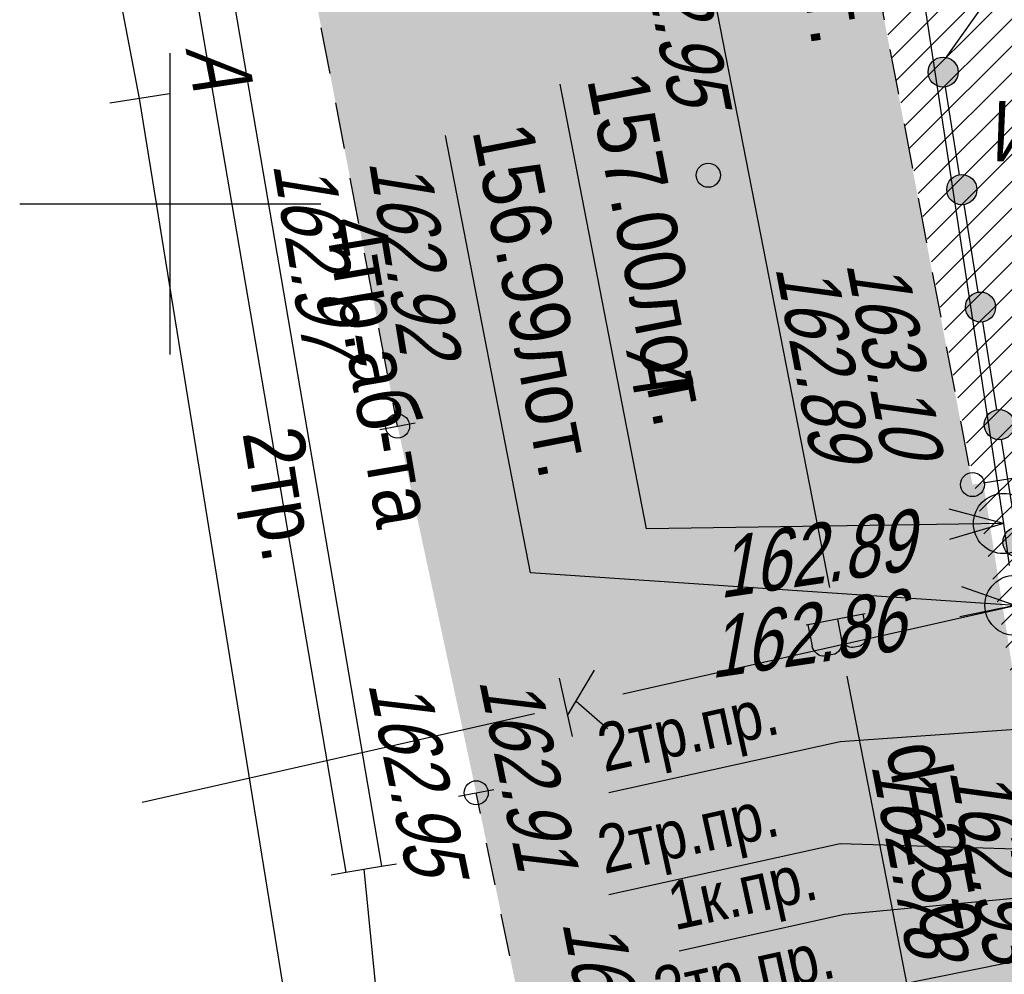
# Model space of a CAD drawing. Header units: millimetres. Extents: x 4385 to 11928, y 17253 to 36963.
# Tile 60 of 256: x 5848 to 5864, y 18537 to 18553. Entities that reach past the tile are written whole.
import ezdxf
from ezdxf.enums import TextEntityAlignment as Align

# ---------------------------------------------------------------- set-up
doc = ezdxf.new("R2010")
doc.units = ezdxf.units.MM
for name, color, linetype, lineweight in [('Геоподоснова_34179-21 от 9.08.21$0$Внутреннее заполнение', 7, 'Continuous', 25), ('Геоподоснова_34179-21 от 9.08.21$0$Водопровод', 7, 'Continuous', 25), ('Геоподоснова_34179-21 от 9.08.21$0$Горизонтали', 7, 'Continuous', 25), ('Геоподоснова_34179-21 от 9.08.21$0$Граница улицы', 7, 'Continuous', 25), ('Геоподоснова_34179-21 от 9.08.21$0$Кабели', 7, 'Continuous', 25), ('Геоподоснова_34179-21 от 9.08.21$0$Кабель Мосэнерго', 7, 'Continuous', 25), ('Геоподоснова_34179-21 от 9.08.21$0$Кабель Мосэнерго проектный', 7, 'Continuous', 25), ('Геоподоснова_34179-21 от 9.08.21$0$Канализация самотёчная', 7, 'Continuous', 25), ('Геоподоснова_34179-21 от 9.08.21$0$Колодцы', 7, 'Continuous', 25), ('Геоподоснова_34179-21 от 9.08.21$0$Координатные кресты', 7, 'Continuous', 25), ('Геоподоснова_34179-21 от 9.08.21$0$Ограды', 7, 'Continuous', 25), ('Геоподоснова_34179-21 от 9.08.21$0$Пояснительные подписи', 7, 'Continuous', 25), ('Геоподоснова_34179-21 от 9.08.21$0$Фонтаны', 7, 'Continuous', 25)]:
    doc.layers.add(name, color=color, linetype=linetype, lineweight=lineweight)
doc.layers.add('ГП_дороги_штриховка_сущ', color=7, linetype='Continuous', lineweight=0, true_color=0xc8d0d0, transparency=0.6)
doc.layers.add('ГП_озел_штриховка_сущ', color=7, linetype='Continuous', lineweight=0, true_color=0x829556, transparency=0.6)
doc.styles.add('Геоподоснова_34179-21 от 9.08.21$0$Style-RUSSIAN_1251', font='RUSSIAN_1251.shx')
doc.styles.add('Геоподоснова_34179-21 от 9.08.21$0$Style-RUSSIAN_1251 I 0.00000', font='RUSSIAN_1251.shx')
doc.styles.add('Геоподоснова_34179-21 от 9.08.21$0$Style-RUSSIAN_1251 I 0.32289', font='RUSSIAN_1251.shx', dxfattribs={"oblique": 18.5})

# ---------------------------------------------------------------- blocks, each defined once
blk = doc.blocks.new('Геоподоснова_34179-21 от 9.08.21$0$KREST_17')
at = {"layer": 'Геоподоснова_34179-21 от 9.08.21$0$Координатные кресты', "color": 7, "linetype": 'Continuous', "lineweight": 25}
for p, q in [((0, -2.5), (0, 2.5)), ((-2.5, 0), (2.5, 0))]:
    blk.add_line(p, q, dxfattribs=at)
blk = doc.blocks.new('Геоподоснова_34179-21 от 9.08.21$0$PIKET_41')
at = {"layer": 'Геоподоснова_34179-21 от 9.08.21$0$Горизонтали', "color": 7, "linetype": 'Continuous', "lineweight": 25}
blk.add_arc((0, 0), 0.2, 0, 360, dxfattribs=at)
blk = doc.blocks.new('Геоподоснова_34179-21 от 9.08.21$0$PIKET_42')
at = {"layer": 'Геоподоснова_34179-21 от 9.08.21$0$Горизонтали', "color": 7, "linetype": 'Continuous', "lineweight": 25}
blk.add_arc((0, 0), 0.2, 0, 360, dxfattribs=at)
blk = doc.blocks.new('Геоподоснова_34179-21 от 9.08.21$0$PIKET_44')
at = {"layer": 'Геоподоснова_34179-21 от 9.08.21$0$Горизонтали', "color": 7, "linetype": 'Continuous', "lineweight": 25}
blk.add_arc((0, 0), 0.2, 0, 360, dxfattribs=at)
blk = doc.blocks.new('Геоподоснова_34179-21 от 9.08.21$0$PIKET_48')
at = {"layer": 'Геоподоснова_34179-21 от 9.08.21$0$Горизонтали', "color": 7, "linetype": 'Continuous', "lineweight": 25}
blk.add_arc((0, 0), 0.2, 0, 360, dxfattribs=at)
blk = doc.blocks.new('Геоподоснова_34179-21 от 9.08.21$0$KOLOD_9')
at = {"layer": 'Геоподоснова_34179-21 от 9.08.21$0$Колодцы', "color": 7, "linetype": 'Continuous', "lineweight": 25}
blk.add_arc((0, 0), 0.5, 0, 360, dxfattribs=at)
blk = doc.blocks.new('Геоподоснова_34179-21 от 9.08.21$0$KOLOD_10')
at = {"layer": 'Геоподоснова_34179-21 от 9.08.21$0$Колодцы', "color": 7, "linetype": 'Continuous', "lineweight": 25}
blk.add_arc((0, 0), 0.5, 0, 360, dxfattribs=at)
blk = doc.blocks.new('Геоподоснова_34179-21 от 9.08.21$0$msdElementTypeLineString_34')
at = {"layer": 'Геоподоснова_34179-21 от 9.08.21$0$Граница улицы', "color": 7, "linetype": 'Continuous', "lineweight": 25}
for p, q in [((0.072, 39.884), (0, 40.23)), ((0.315, 38.704), (0.172, 39.395)), ((0.558, 37.523), (0.416, 38.214))]:
    blk.add_line(p, q, dxfattribs=at)
blk = doc.blocks.new('Геоподоснова_34179-21 от 9.08.21$0$msdElementTypeLineString_39')
at = {"layer": 'Геоподоснова_34179-21 от 9.08.21$0$Граница улицы', "color": 7, "linetype": 'Continuous', "lineweight": 25}
for p, q in [((0.073, 7.097), (0.001, 7.475)), ((0.312, 5.852), (0.167, 6.606)), ((0.551, 4.606), (0.406, 5.361)), ((0.789, 3.36), (0.645, 4.115)), ((1.028, 2.114), (0.883, 2.869)), ((1.267, 0.869), (1.122, 1.623)), ((1.433, 0), (1.361, 0.378))]:
    blk.add_line(p, q, dxfattribs=at)
blk = doc.blocks.new('Геоподоснова_34179-21 от 9.08.21$0$msdElementTypeLineString_122')
at = {"layer": 'Геоподоснова_34179-21 от 9.08.21$0$Ограды', "linetype": 'Continuous', "lineweight": 25}
h = blk.add_hatch(color=7, dxfattribs=at)
edge = h.paths.add_edge_path()
edge.add_arc((3.003, 11.608), 0.25, 0, 360)
h = blk.add_hatch(color=7, dxfattribs=at)
edge = h.paths.add_edge_path()
edge.add_arc((1.312, 10.656), 0.25, 0, 360)
h = blk.add_hatch(color=7, dxfattribs=at)
edge = h.paths.add_edge_path()
edge.add_arc((0.273, 9.023), 0.25, 0, 360)
h = blk.add_hatch(color=7, dxfattribs=at)
edge = h.paths.add_edge_path()
edge.add_arc((0.583, 7.073), 0.25, 0, 360)
h = blk.add_hatch(color=7, dxfattribs=at)
edge = h.paths.add_edge_path()
edge.add_arc((0.894, 5.124), 0.25, 0, 360)
h = blk.add_hatch(color=7, dxfattribs=at)
edge = h.paths.add_edge_path()
edge.add_arc((1.205, 3.174), 0.25, 0, 360)
h = blk.add_hatch(color=7, dxfattribs=at)
edge = h.paths.add_edge_path()
edge.add_arc((1.515, 1.225), 0.25, 0, 360)
at = {"layer": 'Геоподоснова_34179-21 от 9.08.21$0$Ограды', "color": 7, "linetype": 'Continuous', "lineweight": 25}
for p, q in [((0.313, 9.251), (1.167, 10.452)), ((0.544, 7.32), (0.312, 8.776)), ((0.855, 5.37), (0.623, 6.826)), ((1.165, 3.421), (0.933, 4.877)), ((1.476, 1.472), (1.244, 2.927)), ((1.671, 0.25), (1.555, 0.978))]:
    blk.add_line(p, q, dxfattribs=at)
at = {"layer": 'Геоподоснова_34179-21 от 9.08.21$0$Ограды', "color": 7, "linetype": 'Continuous', "lineweight": 25, "flags": 128}
for points in [[(3.229, 11.714), (3.423, 11.804), (3.416, 12.328)], [(1.457, 10.859), (1.485, 10.899), (2.776, 11.502)]]:
    blk.add_lwpolyline(points, dxfattribs=at)
at = {"layer": 'Геоподоснова_34179-21 от 9.08.21$0$Ограды', "color": 7, "linetype": 'Continuous', "lineweight": 25}
for centre in [(3.003, 11.608), (3.003, 11.608), (1.312, 10.656), (1.312, 10.656), (0.273, 9.023), (0.273, 9.023), (0.583, 7.073), (0.583, 7.073), (0.894, 5.124), (0.894, 5.124), (1.205, 3.174), (1.205, 3.174), (1.515, 1.225), (1.515, 1.225)]:
    blk.add_circle(centre, 0.25, dxfattribs=at)
blk = doc.blocks.new('Геоподоснова_34179-21 от 9.08.21$0$msdElementTypeLineString_125')
at = {"layer": 'Геоподоснова_34179-21 от 9.08.21$0$Граница улицы', "color": 7, "linetype": 'Continuous', "lineweight": 25}
for p, q in [((0.001, 10.545), (0.072, 10.175)), ((0.166, 9.684), (0.308, 8.943)), ((0.401, 8.451), (0.542, 7.71)), ((0.635, 7.219), (0.776, 6.477)), ((0.87, 5.986), (1.01, 5.245)), ((1.104, 4.753), (1.245, 4.012)), ((1.338, 3.521), (1.479, 2.779)), ((1.572, 2.288), (1.713, 1.547)), ((1.806, 1.055), (1.947, 0.314)), ((8.381, 1.014), (8.754, 1.074)), ((7.142, 0.817), (7.888, 0.936)), ((5.903, 0.62), (6.649, 0.739)), ((4.664, 0.423), (5.409, 0.542)), ((3.425, 0.226), (4.17, 0.345)), ((2.186, 0.029), (2.931, 0.148))]:
    blk.add_line(p, q, dxfattribs=at)
blk = doc.blocks.new('Геоподоснова_34179-21 от 9.08.21$0$msdElementTypeLineString_343')
at = {"layer": 'Геоподоснова_34179-21 от 9.08.21$0$Водопровод', "color": 7, "linetype": 'Continuous', "lineweight": 25}
for p, q in [((2.969, 60.057), (6.177, 43.637)), ((6.465, 42.164), (9.673, 25.744))]:
    blk.add_line(p, q, dxfattribs=at)
blk = doc.blocks.new('Геоподоснова_34179-21 от 9.08.21$0$msdElementTypeLineString_344')
at = {"layer": 'Геоподоснова_34179-21 от 9.08.21$0$Водопровод', "color": 7, "linetype": 'Continuous', "lineweight": 25}
for p, q in [((7.269, 43.7), (6.29, 43.509)), ((6.322, 43.515), (6.392, 43.16)), ((6.814, 43.611), (6.875, 43.296))]:
    blk.add_line(p, q, dxfattribs=at)
at = {"layer": 'Геоподоснова_34179-21 от 9.08.21$0$Водопровод', "color": 7, "linetype": 'Continuous', "lineweight": 25, "flags": 128}
blk.add_lwpolyline([(7.233, 43.693), (7.294, 43.38), (7.295, 43.35), (7.286, 43.297), (7.268, 43.246), (7.256, 43.225), (7.241, 43.204), (7.22, 43.185), (7.194, 43.167), (7.18, 43.16), (7.066, 43.138), (7.043, 43.139), (7.011, 43.146), (6.988, 43.157), (6.965, 43.169), (6.939, 43.193), (6.914, 43.224), (6.895, 43.253), (6.875, 43.296), (6.879, 43.257), (6.882, 43.224), (6.876, 43.173), (6.866, 43.141), (6.853, 43.109), (6.827, 43.074), (6.796, 43.047), (6.767, 43.032), (6.58, 42.995), (6.561, 42.995), (6.533, 43.001), (6.5, 43.016), (6.466, 43.042), (6.443, 43.066), (6.414, 43.107), (6.399, 43.133), (6.392, 43.16)], dxfattribs=at)
blk = doc.blocks.new('Геоподоснова_34179-21 от 9.08.21$0$msdElementTypeMultiLine_172')
at = {"layer": 'Геоподоснова_34179-21 от 9.08.21$0$Водопровод', "color": 7, "linetype": 'Continuous', "lineweight": 25}
for name, p in [('Геоподоснова_34179-21 от 9.08.21$0$msdElementTypeLineString_343', (0.5, 0.5)), ('Геоподоснова_34179-21 от 9.08.21$0$msdElementTypeLineString_344', (0, 0))]:
    blk.add_blockref(name, p, dxfattribs=at)
blk = doc.blocks.new('Геоподоснова_34179-21 от 9.08.21$0$msdElementTypeLineString_345')
at = {"layer": 'Геоподоснова_34179-21 от 9.08.21$0$Канализация самотёчная', "color": 16, "linetype": 'Continuous', "lineweight": 25}
for p, q in [((2.797, 57.836), (4.8, 44.698)), ((4.8, 44.698), (4.891, 44.004))]:
    blk.add_line(p, q, dxfattribs=at)
blk = doc.blocks.new('Геоподоснова_34179-21 от 9.08.21$0$msdElementTypeMultiLine_173')
at = {"layer": 'Геоподоснова_34179-21 от 9.08.21$0$Канализация самотёчная', "color": 16, "linetype": 'Continuous', "lineweight": 25}
blk.add_blockref('Геоподоснова_34179-21 от 9.08.21$0$msdElementTypeLineString_345', (0.506, 0.506), dxfattribs=at)
blk = doc.blocks.new('Геоподоснова_34179-21 от 9.08.21$0$msdElementTypeLineString_351')
at = {"layer": 'Геоподоснова_34179-21 от 9.08.21$0$Канализация самотёчная', "color": 16, "linetype": 'Continuous', "lineweight": 25}
for p, q in [((7.976, 1.797), (14.489, 3.264)), ((0, 0), (6.513, 1.467))]:
    blk.add_line(p, q, dxfattribs=at)
blk = doc.blocks.new('Геоподоснова_34179-21 от 9.08.21$0$msdElementTypeLineString_352')
at = {"layer": 'Геоподоснова_34179-21 от 9.08.21$0$Канализация самотёчная', "color": 16, "linetype": 'Continuous', "lineweight": 25}
for p, q in [((7.568, 1.94), (8.014, 2.694)), ((7.428, 2.562), (7.646, 1.596)), ((7.71, 2.179), (8.231, 1.727))]:
    blk.add_line(p, q, dxfattribs=at)
blk = doc.blocks.new('Геоподоснова_34179-21 от 9.08.21$0$msdElementTypeMultiLine_177')
at = {"layer": 'Геоподоснова_34179-21 от 9.08.21$0$Канализация самотёчная', "color": 16, "linetype": 'Continuous', "lineweight": 25}
for name, p in [('Геоподоснова_34179-21 от 9.08.21$0$msdElementTypeLineString_351', (0.506, 0.506)), ('Геоподоснова_34179-21 от 9.08.21$0$msdElementTypeLineString_352', (0, 0))]:
    blk.add_blockref(name, p, dxfattribs=at)
blk = doc.blocks.new('Геоподоснова_34179-21 от 9.08.21$0$msdElementTypeLineString_494')
at = {"layer": 'Геоподоснова_34179-21 от 9.08.21$0$Кабель Мосэнерго', "color": 7, "linetype": 'Continuous', "lineweight": 25}
for p, q in [((1.994, 21.09), (1.006, 20.93)), ((5.154, 1.58), (4.166, 1.42))]:
    blk.add_line(p, q, dxfattribs=at)
blk = doc.blocks.new('Геоподоснова_34179-21 от 9.08.21$0$msdElementTypeMultiLine_288')
at = {"layer": 'Геоподоснова_34179-21 от 9.08.21$0$Кабель Мосэнерго', "color": 7, "linetype": 'Continuous', "lineweight": 25, "flags": 128}
blk.add_lwpolyline([(4.66, 1.5), (1.5, 21.01)], dxfattribs=at)
at = {"layer": 'Геоподоснова_34179-21 от 9.08.21$0$Кабель Мосэнерго', "color": 7, "linetype": 'Continuous', "lineweight": 25}
blk.add_blockref('Геоподоснова_34179-21 от 9.08.21$0$msdElementTypeLineString_494', (0, 0), dxfattribs=at)
blk = doc.blocks.new('Геоподоснова_34179-21 от 9.08.21$0$msdElementTypeLine_60')
at = {"layer": 'Геоподоснова_34179-21 от 9.08.21$0$Кабели', "color": 7, "linetype": 'Continuous', "lineweight": 25}
for p, q in [((0.125, 0.126), (0.717, 0.226)), ((0.717, 0.227), (0.963, 0.269)), ((-0.121, 0.084), (0.125, 0.126))]:
    blk.add_line(p, q, dxfattribs=at)
blk = doc.blocks.new('Геоподоснова_34179-21 от 9.08.21$0$msdElementTypeLine_61')
at = {"layer": 'Геоподоснова_34179-21 от 9.08.21$0$Кабели', "color": 7, "linetype": 'Continuous', "lineweight": 25}
for p, q in [((0.125, 0.126), (0.717, 0.226)), ((0.717, 0.227), (0.963, 0.269)), ((-0.121, 0.084), (0.125, 0.126))]:
    blk.add_line(p, q, dxfattribs=at)
blk = doc.blocks.new('Геоподоснова_34179-21 от 9.08.21$0$msdElementTypeMultiLine_302')
at = {"layer": 'Геоподоснова_34179-21 от 9.08.21$0$Кабели', "color": 7, "linetype": 'Continuous', "lineweight": 25, "flags": 128}
for points in [[(0.125, 20.286), (3.565, 0.126)], [(0.717, 20.386), (4.157, 0.226)]]:
    blk.add_lwpolyline(points, dxfattribs=at)
at = {"layer": 'Геоподоснова_34179-21 от 9.08.21$0$Кабели', "color": 7, "linetype": 'Continuous', "lineweight": 25}
for name, p in [('Геоподоснова_34179-21 от 9.08.21$0$msdElementTypeLine_61', (0, 20.16)), ('Геоподоснова_34179-21 от 9.08.21$0$msdElementTypeLine_60', (3.44, 0))]:
    blk.add_blockref(name, p, dxfattribs=at)
blk = doc.blocks.new('Геоподоснова_34179-21 от 9.08.21$0$msdElementTypeLineString_507')
at = {"layer": 'Геоподоснова_34179-21 от 9.08.21$0$Кабели', "color": 10, "linetype": 'Continuous', "lineweight": 25}
for p, q in [((0, 5.92), (0.275, 3.209)), ((0.325, 2.711), (0.6, 0))]:
    blk.add_line(p, q, dxfattribs=at)
blk = doc.blocks.new('Геоподоснова_34179-21 от 9.08.21$0$msdElementTypeMultiLine_303')
at = {"layer": 'Геоподоснова_34179-21 от 9.08.21$0$Кабели', "color": 1, "linetype": 'Continuous', "lineweight": 25}
blk.add_blockref('Геоподоснова_34179-21 от 9.08.21$0$msdElementTypeLineString_507', (0, 0), dxfattribs=at)
blk = doc.blocks.new('Геоподоснова_34179-21 от 9.08.21$0$DIMTXT_63')
at = {"layer": 'Геоподоснова_34179-21 от 9.08.21$0$Канализация самотёчная', "color": 16, "linetype": 'Continuous', "lineweight": 25}
for q in [(-0.904, 0.237), (-0.896, -0.263)]:
    blk.add_line((0, 0), q, dxfattribs=at)
at = {"layer": 'Геоподоснова_34179-21 от 9.08.21$0$Канализация самотёчная', "color": 16, "linetype": 'Continuous', "lineweight": 25, "flags": 128}
blk.add_lwpolyline([(0, 0), (-5.925, -0.086), (-7.357, 7.288)], dxfattribs=at)
at = {"layer": 'Геоподоснова_34179-21 от 9.08.21$0$Канализация самотёчная', "color": 16, "linetype": 'Continuous', "lineweight": 25, "style": 'Геоподоснова_34179-21 от 9.08.21$0$Style-RUSSIAN_1251', "width": 0.899998}
blk.add_text('157.00лот.', height=1, rotation=280.9949, dxfattribs=at).set_placement((-5.934, 7.565), align=Align.TOP_LEFT)
blk = doc.blocks.new('Геоподоснова_34179-21 от 9.08.21$0$DIMTXT_64')
at = {"layer": 'Геоподоснова_34179-21 от 9.08.21$0$Канализация самотёчная', "color": 16, "linetype": 'Continuous', "lineweight": 25}
for q in [(-0.881, 0.31), (-0.915, -0.189)]:
    blk.add_line((0, 0), q, dxfattribs=at)
at = {"layer": 'Геоподоснова_34179-21 от 9.08.21$0$Канализация самотёчная', "color": 16, "linetype": 'Continuous', "lineweight": 25, "flags": 128}
blk.add_lwpolyline([(0, 0), (-8.045, 0.542), (-9.455, 7.797)], dxfattribs=at)
at = {"layer": 'Геоподоснова_34179-21 от 9.08.21$0$Канализация самотёчная', "color": 16, "linetype": 'Continuous', "lineweight": 25, "style": 'Геоподоснова_34179-21 от 9.08.21$0$Style-RUSSIAN_1251', "width": 0.899998}
blk.add_text('156.99лот.', height=1, rotation=280.9949, dxfattribs=at).set_placement((-8.031, 8.073), align=Align.TOP_LEFT)
blk = doc.blocks.new('Геоподоснова_34179-21 от 9.08.21$0$DIMTXT_287')
at = {"layer": 'Геоподоснова_34179-21 от 9.08.21$0$Кабель Мосэнерго проектный', "color": 7, "linetype": 'Continuous', "lineweight": 25}
for q in [(-0.726, 0.057), (-0.647, -0.335)]:
    blk.add_line((0, 0), q, dxfattribs=at)
at = {"layer": 'Геоподоснова_34179-21 от 9.08.21$0$Кабель Мосэнерго проектный', "color": 7, "linetype": 'Continuous', "lineweight": 25, "flags": 128}
blk.add_lwpolyline([(0, 0), (-6.854, -1.384), (-10.695, -2.229)], dxfattribs=at)
at = {"layer": 'Геоподоснова_34179-21 от 9.08.21$0$Кабель Мосэнерго проектный', "color": 7, "linetype": 'Continuous', "lineweight": 25, "style": 'Геоподоснова_34179-21 от 9.08.21$0$Style-RUSSIAN_1251', "width": 0.875}
blk.add_text('2тр.пр.', height=0.8, rotation=12.4028, dxfattribs=at).set_placement((-10.942, -1.106), align=Align.TOP_LEFT)
blk = doc.blocks.new('Геоподоснова_34179-21 от 9.08.21$0$DIMTXT_295')
at = {"layer": 'Геоподоснова_34179-21 от 9.08.21$0$Кабель Мосэнерго проектный', "color": 7, "linetype": 'Continuous', "lineweight": 25}
for q in [(-0.716, 0.133), (-0.678, -0.265)]:
    blk.add_line((0, 0), q, dxfattribs=at)
at = {"layer": 'Геоподоснова_34179-21 от 9.08.21$0$Кабель Мосэнерго проектный', "color": 7, "linetype": 'Continuous', "lineweight": 25, "flags": 128}
blk.add_lwpolyline([(0, 0), (-6.031, -0.571), (-8.777, -1.175)], dxfattribs=at)
at = {"layer": 'Геоподоснова_34179-21 от 9.08.21$0$Кабель Мосэнерго проектный', "color": 7, "linetype": 'Continuous', "lineweight": 25, "style": 'Геоподоснова_34179-21 от 9.08.21$0$Style-RUSSIAN_1251', "width": 0.875}
blk.add_text('1к.пр.', height=0.8, rotation=12.4028, dxfattribs=at).set_placement((-9.024, -0.052), align=Align.TOP_LEFT)
blk = doc.blocks.new('Геоподоснова_34179-21 от 9.08.21$0$DIMTXT_303')
at = {"layer": 'Геоподоснова_34179-21 от 9.08.21$0$Кабель Мосэнерго проектный', "color": 7, "linetype": 'Continuous', "lineweight": 25}
for q in [(-0.694, 0.221), (-0.706, -0.179)]:
    blk.add_line((0, 0), q, dxfattribs=at)
at = {"layer": 'Геоподоснова_34179-21 от 9.08.21$0$Кабель Мосэнерго проектный', "color": 7, "linetype": 'Continuous', "lineweight": 25, "flags": 128}
blk.add_lwpolyline([(0, 0), (-5.11, 0.153), (-8.95, -0.691)], dxfattribs=at)
at = {"layer": 'Геоподоснова_34179-21 от 9.08.21$0$Кабель Мосэнерго проектный', "color": 7, "linetype": 'Continuous', "lineweight": 25, "style": 'Геоподоснова_34179-21 от 9.08.21$0$Style-RUSSIAN_1251', "width": 0.875}
blk.add_text('2тр.пр.', height=0.8, rotation=12.4028, dxfattribs=at).set_placement((-9.197, 0.432), align=Align.TOP_LEFT)
blk = doc.blocks.new('Геоподоснова_34179-21 от 9.08.21$0$DIMTXT_306')
at = {"layer": 'Геоподоснова_34179-21 от 9.08.21$0$Кабель Мосэнерго проектный', "color": 7, "linetype": 'Continuous', "lineweight": 25}
for q in [(-0.712, 0.15), (-0.684, -0.249)]:
    blk.add_line((0, 0), q, dxfattribs=at)
at = {"layer": 'Геоподоснова_34179-21 от 9.08.21$0$Кабель Мосэнерго проектный', "color": 7, "linetype": 'Continuous', "lineweight": 25, "flags": 128}
blk.add_lwpolyline([(0, 0), (-4.258, -0.299), (-8.098, -1.144)], dxfattribs=at)
at = {"layer": 'Геоподоснова_34179-21 от 9.08.21$0$Кабель Мосэнерго проектный', "color": 7, "linetype": 'Continuous', "lineweight": 25, "style": 'Геоподоснова_34179-21 от 9.08.21$0$Style-RUSSIAN_1251', "width": 0.875}
blk.add_text('2тр.пр.', height=0.8, rotation=12.4028, dxfattribs=at).set_placement((-8.345, -0.021), align=Align.TOP_LEFT)
blk = doc.blocks.new('Геоподоснова_34179-21 от 9.08.21')
at = {"layer": 'Геоподоснова_34179-21 от 9.08.21$0$Внутреннее заполнение', "color": 7, "linetype": 'Continuous', "lineweight": 25, "flags": 128}
for points in [[(5853.477, 18546.259), (5854.067, 18546.371)], [(5854.784, 18540.173), (5855.373, 18540.286)]]:
    blk.add_lwpolyline(points, dxfattribs=at)
at = {"layer": 'Геоподоснова_34179-21 от 9.08.21$0$Кабель Мосэнерго', "color": 10, "linetype": 'Continuous', "lineweight": 25}
blk.add_line((5849.49, 18551.75), (5849.124, 18553.651), dxfattribs=at)
at = {"layer": 'Геоподоснова_34179-21 от 9.08.21$0$Водопровод', "color": 7, "linetype": 'Continuous', "lineweight": 25}
blk.add_blockref('Геоподоснова_34179-21 от 9.08.21$0$msdElementTypeMultiLine_172', (5854.263, 18499.5), dxfattribs=at)
at = {"layer": 'Геоподоснова_34179-21 от 9.08.21$0$Горизонтали', "color": 7, "linetype": 'Continuous', "lineweight": 25}
for name, p in [('Геоподоснова_34179-21 от 9.08.21$0$PIKET_48', (5858.93, 18550.477)), ('Геоподоснова_34179-21 от 9.08.21$0$PIKET_41', (5853.772, 18546.315)), ('Геоподоснова_34179-21 от 9.08.21$0$PIKET_42', (5863.316, 18545.344)), ('Геоподоснова_34179-21 от 9.08.21$0$PIKET_44', (5855.078, 18540.23))]:
    blk.add_blockref(name, p, dxfattribs=at)
at = {"layer": 'Геоподоснова_34179-21 от 9.08.21$0$Граница улицы', "color": 7, "linetype": 'Continuous', "lineweight": 25}
for name, p in [('Геоподоснова_34179-21 от 9.08.21$0$msdElementTypeLineString_125', (5861.309, 18545.343)), ('Геоподоснова_34179-21 от 9.08.21$0$msdElementTypeLineString_39', (5852.339, 18546.315)), ('Геоподоснова_34179-21 от 9.08.21$0$msdElementTypeLineString_34', (5855.078, 18500))]:
    blk.add_blockref(name, p, dxfattribs=at)
at = {"layer": 'Геоподоснова_34179-21 от 9.08.21$0$Кабели', "color": 7, "linetype": 'Continuous', "lineweight": 25}
blk.add_blockref('Геоподоснова_34179-21 от 9.08.21$0$msdElementTypeMultiLine_302', (5849.349, 18538.784), dxfattribs=at)
at = {"layer": 'Геоподоснова_34179-21 от 9.08.21$0$Кабели', "color": 1, "linetype": 'Continuous', "lineweight": 25}
blk.add_blockref('Геоподоснова_34179-21 от 9.08.21$0$msdElementTypeMultiLine_303', (5853.21, 18533.04), dxfattribs=at)
at = {"layer": 'Геоподоснова_34179-21 от 9.08.21$0$Кабель Мосэнерго', "color": 7, "linetype": 'Continuous', "lineweight": 25}
blk.add_blockref('Геоподоснова_34179-21 от 9.08.21$0$msdElementTypeMultiLine_288', (5847.99, 18530.74), dxfattribs=at)
at = {"layer": 'Геоподоснова_34179-21 от 9.08.21$0$Кабель Мосэнерго проектный', "color": 7, "linetype": 'Continuous', "lineweight": 25}
for name, p in [('Геоподоснова_34179-21 от 9.08.21$0$DIMTXT_306', (5865.376, 18541.373)), ('Геоподоснова_34179-21 от 9.08.21$0$DIMTXT_303', (5866.228, 18539.23)), ('Геоподоснова_34179-21 от 9.08.21$0$DIMTXT_295', (5867.222, 18538.779)), ('Геоподоснова_34179-21 от 9.08.21$0$DIMTXT_287', (5868.903, 18538.415))]:
    blk.add_blockref(name, p, dxfattribs=at)
at = {"layer": 'Геоподоснова_34179-21 от 9.08.21$0$Канализация самотёчная', "color": 16, "linetype": 'Continuous', "lineweight": 25}
for name, p in [('Геоподоснова_34179-21 от 9.08.21$0$msdElementTypeMultiLine_173', (5858.525, 18499.494)), ('Геоподоснова_34179-21 от 9.08.21$0$DIMTXT_63', (5863.831, 18544.698)), ('Геоподоснова_34179-21 от 9.08.21$0$DIMTXT_64', (5864.022, 18543.34)), ('Геоподоснова_34179-21 от 9.08.21$0$msdElementTypeMultiLine_177', (5849.027, 18539.57))]:
    blk.add_blockref(name, p, dxfattribs=at)
at = {"layer": 'Геоподоснова_34179-21 от 9.08.21$0$Колодцы', "color": 7, "linetype": 'Continuous', "lineweight": 25}
for name, p in [('Геоподоснова_34179-21 от 9.08.21$0$KOLOD_9', (5863.831, 18544.698)), ('Геоподоснова_34179-21 от 9.08.21$0$KOLOD_10', (5864.022, 18543.34))]:
    blk.add_blockref(name, p, dxfattribs=at)
at = {"layer": 'Геоподоснова_34179-21 от 9.08.21$0$Координатные кресты', "color": 7, "linetype": 'Continuous', "lineweight": 25}
blk.add_blockref('Геоподоснова_34179-21 от 9.08.21$0$KREST_17', (5850, 18550), dxfattribs=at)
at = {"layer": 'Геоподоснова_34179-21 от 9.08.21$0$Ограды', "color": 7, "linetype": 'Continuous', "lineweight": 25}
blk.add_blockref('Геоподоснова_34179-21 от 9.08.21$0$msdElementTypeLineString_122', (5862.555, 18543.165), dxfattribs=at)
at = {"layer": 'Геоподоснова_34179-21 от 9.08.21$0$Водопровод', "color": 7, "linetype": 'Continuous', "lineweight": 25, "style": 'Геоподоснова_34179-21 от 9.08.21$0$Style-RUSSIAN_1251', "width": 0.899998}
blk.add_text('d=250', height=1, rotation=281.0395, dxfattribs=at).set_placement((5861.873, 18540.977))
at = {"layer": 'Геоподоснова_34179-21 от 9.08.21$0$Горизонтали', "color": 7, "linetype": 'Continuous', "lineweight": 25, "style": 'Геоподоснова_34179-21 от 9.08.21$0$Style-RUSSIAN_1251 I 0.32289', "oblique": 18.5, "width": 0.799996}
for s, rotation, p in [('162.95', 280.8925, (5857.684, 18554.833)), ('162.97', 279.3064, (5851.701, 18550.663)), ('162.89', 280.7605, (5860.04, 18548.951)), ('163.10', 280.7605, (5861.216, 18549.015)), ('162.95', 281.636, (5853.281, 18542.045)), ('162.93', 280.8067, (5862.93, 18540.599))]:
    blk.add_text(s, height=1, rotation=rotation, dxfattribs=at).set_placement(p)
for s, rotation, p in [('162.92', 279.3064, (5854.28, 18550.867)), ('162.91', 281.636, (5856.1, 18542.299)), ('162.78', 280.8067, (5862.615, 18540.881))]:
    blk.add_text(s, height=1, rotation=rotation, dxfattribs=at).set_placement(p, align=Align.TOP_LEFT)
at = {"layer": 'Геоподоснова_34179-21 от 9.08.21$0$Граница улицы', "color": 7, "linetype": 'Continuous', "lineweight": 25, "style": 'Геоподоснова_34179-21 от 9.08.21$0$Style-RUSSIAN_1251 I 0.32289', "oblique": 18.5, "width": 0.799996}
for p in [(5850.25, 18552.582), (5857.562, 18547.573)]:
    blk.add_text('А', height=1, rotation=280.8749, dxfattribs=at).set_placement(p)
at = {"layer": 'Геоподоснова_34179-21 от 9.08.21$0$Кабели', "color": 7, "linetype": 'Continuous', "lineweight": 25, "style": 'Геоподоснова_34179-21 от 9.08.21$0$Style-RUSSIAN_1251 I 0.00000', "width": 0.9}
blk.add_text('4тр.аб-та', height=1, rotation=279.683, dxfattribs=at).set_placement((5852.561, 18549.716))
at = {"layer": 'Геоподоснова_34179-21 от 9.08.21$0$Кабель Мосэнерго', "color": 7, "linetype": 'Continuous', "lineweight": 25, "style": 'Геоподоснова_34179-21 от 9.08.21$0$Style-RUSSIAN_1251 I 0.00000', "width": 0.9}
blk.add_text('2тр.', height=1, rotation=279.2, dxfattribs=at).set_placement((5851.195, 18546.205))
at = {"layer": 'Геоподоснова_34179-21 от 9.08.21$0$Канализация самотёчная', "color": 16, "linetype": 'Continuous', "lineweight": 25, "style": 'Геоподоснова_34179-21 от 9.08.21$0$Style-RUSSIAN_1251', "width": 0.899998}
blk.add_text('d=200чуг.', height=1, rotation=278.6789, dxfattribs=at).set_placement((5859.848, 18557.912))
at = {"layer": 'Геоподоснова_34179-21 от 9.08.21$0$Колодцы', "color": 7, "linetype": 'Continuous', "lineweight": 25, "style": 'Геоподоснова_34179-21 от 9.08.21$0$Style-RUSSIAN_1251 I 0.32289', "oblique": 18.5, "width": 0.799996}
for s, p in [('162.89', (5859.124, 18543.457)), ('162.86', (5858.978, 18542.129))]:
    blk.add_text(s, height=1, rotation=8.3808, dxfattribs=at).set_placement(p)
at = {"layer": 'Геоподоснова_34179-21 от 9.08.21$0$Пояснительные подписи', "color": 7, "linetype": 'Continuous', "lineweight": 25, "style": 'Геоподоснова_34179-21 от 9.08.21$0$Style-RUSSIAN_1251 I 0.32289', "oblique": 18.5, "width": 0.8}
blk.add_text('VII-2021Г.', height=1, dxfattribs=at).set_placement((5863.42, 18550.707))
at = {"layer": 'Геоподоснова_34179-21 от 9.08.21$0$Фонтаны', "color": 7, "linetype": 'Continuous', "lineweight": 25, "style": 'Геоподоснова_34179-21 от 9.08.21$0$Style-RUSSIAN_1251 I 0.32289', "oblique": 18.5, "width": 0.799996}
blk.add_text('162.83', height=1, rotation=280.9314, dxfattribs=at).set_placement((5856.502, 18538.08))

msp = doc.modelspace()

# ---------------------------------------------------------------- hatches: boundary and pattern name
at = {"layer": 'ГП_дороги_штриховка_сущ'}
h = msp.add_hatch(color=256, dxfattribs=at)
h.dxf.hatch_style = 1
edge = h.paths.add_edge_path()
edge.add_line((5925.766, 18433.855), (5941.944, 18436.973))
edge.add_line((5941.944, 18436.973), (5953.857, 18439.646))
edge.add_line((5953.857, 18439.646), (5952.85, 18448.595))
edge.add_line((5952.85, 18448.595), (5934.391, 18444.916))
edge.add_line((5934.391, 18444.916), (5923.777, 18442.892))
edge.add_line((5923.777, 18442.892), (5913.765, 18440.871))
edge.add_arc((6024.751, 17851.701), 599.532, 100.668107, 101.527822)
edge.add_line((5904.938, 18439.139), (5895.221, 18437.054))
edge.add_arc((5892.782, 18446.919), 10.161, 258.729, 283.887, ccw=False)
edge.add_arc((5892.507, 18446.219), 9.422, 228.1226, 259.5373, ccw=False)
edge.add_arc((5892.853, 18446.804), 10.09, 191.3978, 228.8772, ccw=False)
edge.add_line((5882.962, 18444.81), (5882.854, 18445.357))
edge.add_line((5882.854, 18445.357), (5880.704, 18455.601))
edge.add_line((5880.704, 18455.601), (5876.365, 18478.056))
edge.add_arc((5883.236, 18479.41), 7.003, 102.0896, 191.1455, ccw=False)
edge.add_line((5881.77, 18486.258), (5885.611, 18487.025))
edge.add_line((5885.611, 18487.025), (5884.576, 18492.327))
edge.add_line((5884.576, 18492.327), (5880.725, 18491.731))
edge.add_arc((5879.837, 18497.318), 5.657, 253.3213, 279.0267, ccw=False)
edge.add_arc((5879.968, 18499.313), 7.618, 187.5257, 256.688, ccw=False)
edge.add_line((5872.415, 18498.315), (5871.095, 18505.174))
edge.add_line((5871.095, 18505.174), (5870.76, 18506.857))
edge.add_line((5870.76, 18506.857), (5869.698, 18512.377))
edge.add_line((5869.698, 18512.377), (5868.248, 18519.806))
edge.add_line((5868.248, 18519.806), (5866.913, 18526.801))
edge.add_line((5866.913, 18526.801), (5865.765, 18532.813))
edge.add_line((5865.765, 18532.813), (5864.661, 18538.596))
edge.add_line((5864.661, 18538.596), (5864.202, 18540.87))
edge.add_line((5864.202, 18540.87), (5863.495, 18545.372))
edge.add_line((5863.495, 18545.372), (5863.316, 18545.344))
edge.add_line((5863.316, 18545.344), (5861.851, 18553.053))
edge.add_line((5861.851, 18553.053), (5861.149, 18556.727))
edge.add_line((5861.149, 18556.727), (5860.107, 18562.17))
edge.add_line((5860.107, 18562.17), (5859.426, 18565.73))
edge.add_line((5859.426, 18565.73), (5858.515, 18570.477))
edge.add_line((5858.515, 18570.477), (5857.597, 18575.222))
edge.add_line((5857.597, 18575.222), (5848.554, 18573.251))
edge.add_line((5848.554, 18573.251), (5849.502, 18568.477))
edge.add_line((5849.502, 18568.477), (5850.899, 18561.312))
edge.add_line((5850.899, 18561.312), (5851.949, 18555.828))
edge.add_line((5851.949, 18555.828), (5853.772, 18546.315))
edge.add_line((5853.772, 18546.315), (5855.078, 18540.23))
edge.add_line((5855.078, 18540.23), (5856.365, 18533.98))
edge.add_line((5856.365, 18533.98), (5857.603, 18527.571))
edge.add_line((5857.603, 18527.571), (5860.173, 18514.262))
edge.add_line((5860.173, 18514.262), (5861.261, 18508.632))
edge.add_line((5861.261, 18508.632), (5867.474, 18476.428))
edge.add_line((5867.474, 18476.428), (5871.803, 18453.893))
edge.add_line((5871.803, 18453.893), (5874.128, 18441.591))
edge.add_arc((5866.634, 18439.793), 7.707, -71.1464, 13.4912, ccw=False)
edge.add_line((5869.124, 18432.499), (5871.447, 18422.925))
edge.add_arc((5869.269, 18415.816), 7.435, 51.9764, 72.9689, ccw=False)
edge.add_line((5873.849, 18421.673), (5887.341, 18424.703))
edge.add_arc((5895.5, 18415.13), 12.579, 101.5761, 130.4368, ccw=False)
edge.add_line((5892.976, 18427.452), (5897.679, 18428.416))
edge.add_line((5897.679, 18428.416), (5906.565, 18430.173))
edge.add_arc((6084.693, 17553.035), 895.042, 100.227856, 101.479437, ccw=False)
at = {"layer": 'ГП_озел_штриховка_сущ'}
h = msp.add_hatch(dxfattribs=at)
h.set_pattern_fill('ANSI31', color=256, scale=0.1)
edge = h.paths.add_edge_path()
edge.add_arc((5874.499, 18535.038), 9.006, 193.4871, 267.1865)
edge.add_line((5874.057, 18526.043), (5867.538, 18559.733))
edge.add_line((5867.538, 18559.733), (5860.829, 18558.4))
edge.add_line((5860.829, 18558.4), (5865.741, 18532.938))

# ---------------------------------------------------------------- block references
msp.add_blockref('Геоподоснова_34179-21 от 9.08.21', (0, 0))

doc.saveas('drawing.dxf')
